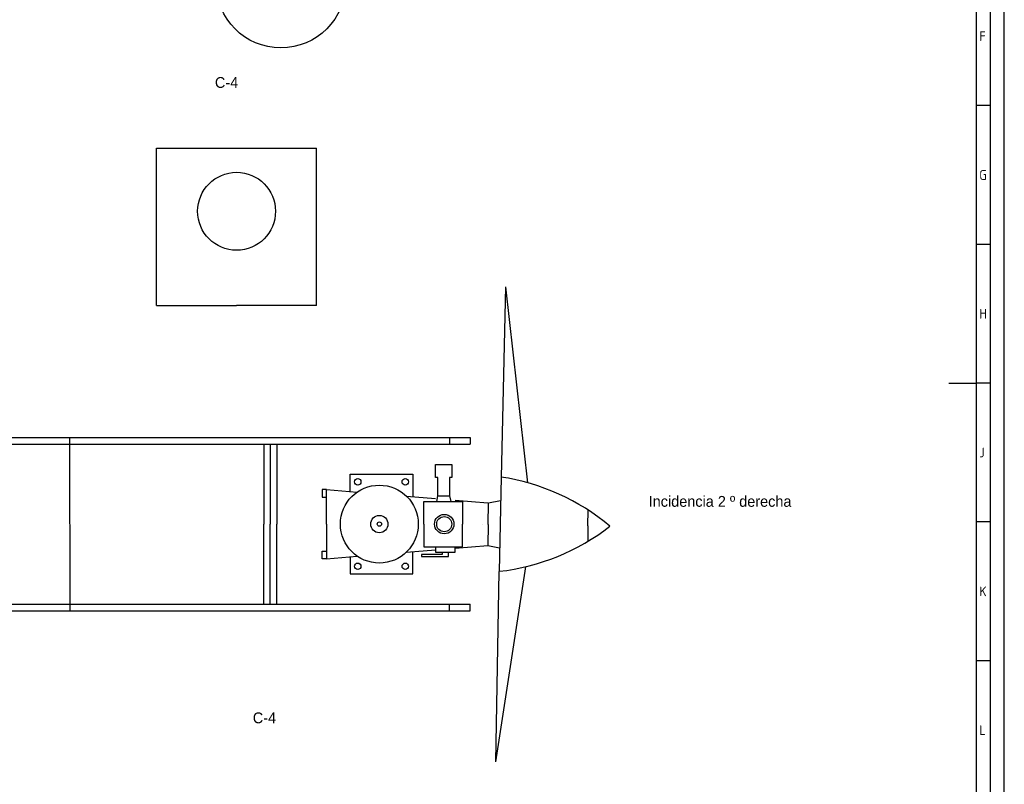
# Model space of a CAD drawing. Extents: x 808 to 1997, y 328 to 1169.
# Tile 5 of 6: x 1642 to 1997, y 604 to 880. Entities that reach past the tile are written whole.
import ezdxf
from ezdxf.enums import TextEntityAlignment as Align

# ---------------------------------------------------------------- set-up
doc = ezdxf.new("R2010")
doc.units = 0
doc.header["$MEASUREMENT"] = 0
doc.layers.get('0').update_dxf_attribs({"linetype": 'CONTINUOUS'})
for name, color, linetype in [('025', 1, 'CONTINUOUS'), ('035', 5, 'CONTINUOUS'), ('05', 6, 'CONTINUOUS'), ('07', 7, 'CONTINUOUS')]:
    doc.layers.add(name, color=color, linetype=linetype)
doc.styles.add('ISO_PROPORTIONAL', font='isocp.shx')

# ---------------------------------------------------------------- blocks, each defined once
blk = doc.blocks.new('DIN_A0_TITLE_BLOCK')
at = {"layer": '035'}
for p, q in [((1189, 0), (1189, 841)), ((1183.98, 520.5), (1178.98, 520.5)), ((1183.98, 470.5), (1179, 470.5)), ((1183.98, 420.5), (1179, 420.5)), ((1183.98, 420.5), (1179, 420.5)), ((1183.98, 370.5), (1179, 370.5)), ((1183.98, 320.5), (1179, 320.5))]:
    blk.add_line(p, q, dxfattribs=at)
blk.add_lwpolyline([(10, 10), (1179, 10), (1179, 831), (10, 831)], close=True, dxfattribs=at)
at = {"layer": '07'}
blk.add_line((1169, 420.5), (1179, 420.5), dxfattribs=at)
blk.add_lwpolyline([(5, 5), (1184, 5), (1184, 836), (5, 836)], close=True, dxfattribs=at)
at = {"layer": '025', "style": 'ISO_PROPORTIONAL'}
for tag, p in [('MAßSTAB', (1107.39, 60.81)), ('BEARBEIT.', (1057.46, 40.71)), ('NAME', (1073.72, 40.71)), ('GEPRÜFT', (1057.46, 36.46)), ('NAME', (1073.72, 36.46))]:
    blk.add_attdef(tag, p, '', height=2.5, dxfattribs=at)
at = {"layer": '035', "style": 'ISO_PROPORTIONAL'}
for s, p in [('F', (1180, 543.75)), ('G', (1180, 493.75)), ('H', (1180, 443.75)), ('J', (1180, 393.75)), ('K', (1180, 343.75)), ('L', (1180.02, 293.72))]:
    blk.add_text(s, height=3.5, dxfattribs=at).set_placement(p)
at = {"layer": '05', "style": 'ISO_PROPORTIONAL'}
for tag, p in [('BENENNUNG', (1134.59, 37.21)), ('ZEICHNUNGSNUMMER', (1128.25, 20.32))]:
    blk.add_attdef(tag, text='', height=5, dxfattribs=at).set_placement(p, align=Align.MIDDLE)

msp = doc.modelspace()

# ---------------------------------------------------------------- linework, layer by layer
at = {"color": 5}
for p, q in [((1691.23, 776.97), (1691.23, 833.59)), ((1691.23, 833.59), (1748.95, 833.59)), ((1748.95, 776.97), (1748.95, 833.59)), ((1691.23, 776.97), (1720.09, 776.97)), ((1748.95, 776.97), (1720.09, 776.97)), ((1729.89, 727.05), (1729.89, 698.19)), ((1732.23, 727.05), (1732.23, 698.19)), ((1734.57, 727.05), (1734.57, 698.19)), ((1815.48, 715.12), (1814.79, 681.17)), ((1846.8, 697.6), (1846.9, 703.24)), ((1729.89, 669.33), (1729.89, 698.19)), ((1732.23, 669.33), (1732.23, 698.19)), ((1734.57, 669.33), (1734.57, 698.19)), ((1846.8, 697.6), (1846.7, 691.96))]:
    msp.add_line(p, q, dxfattribs=at)
for p, q in [((1817.07, 783.66), (1815.48, 715.12)), ((1817.07, 783.66), (1824.95, 713.03)), ((1598.07, 729.39), (1734.57, 729.39)), ((1660.1, 666.99), (1660.01, 729.39)), ((1734.57, 729.39), (1804.33, 729.39)), ((1796.92, 729.39), (1796.92, 727.05)), ((1804.33, 729.39), (1804.33, 727.05)), ((1598.07, 727.05), (1804.33, 727.05)), ((1813.6, 612.59), (1824.34, 682.84)), ((1813.6, 612.59), (1814.79, 681.17)), ((1598.07, 669.33), (1804.33, 669.33)), ((1796.92, 666.99), (1796.92, 669.33)), ((1804.33, 666.99), (1804.33, 669.33)), ((1598.07, 666.99), (1734.57, 666.99)), ((1734.57, 666.99), (1804.33, 666.99))]:
    msp.add_line(p, q)
at = {"color": 1}
for p, q in [((1791.85, 714.96), (1791.85, 719.64)), ((1791.85, 719.64), (1797.7, 719.64)), ((1797.7, 719.64), (1797.7, 714.96)), ((1761.04, 716.13), (1783.66, 716.13)), ((1761.04, 709.96), (1761.04, 716.13)), ((1783.66, 716.13), (1783.66, 708.08)), ((1792.63, 714.96), (1791.85, 714.96)), ((1792.63, 708.33), (1792.63, 714.96)), ((1797.7, 714.96), (1796.92, 714.96)), ((1796.92, 714.96), (1796.92, 708.33)), ((1750.9, 710.67), (1750.9, 707.94)), ((1752.46, 710.67), (1750.9, 710.67)), ((1752.46, 710.67), (1763.6, 709.74)), ((1752.46, 698.19), (1752.46, 710.67)), ((1750.9, 707.94), (1752.46, 707.94)), ((1781.35, 708.27), (1791.85, 707.4)), ((1792.24, 706.38), (1792.63, 708.33)), ((1792.63, 708.33), (1796.92, 708.33)), ((1796.92, 708.33), (1797.31, 706.38)), ((1798.87, 706.82), (1810.67, 705.84)), ((1810.94, 705.8), (1815.24, 706.65)), ((1787.56, 698.19), (1787.56, 706.38)), ((1787.56, 706.38), (1801.6, 706.38)), ((1801.6, 706.38), (1801.6, 698.19)), ((1752.46, 698.19), (1752.46, 685.71)), ((1787.56, 698.19), (1787.56, 690)), ((1801.6, 690), (1801.6, 698.19)), ((1781.35, 688.11), (1791.85, 688.98)), ((1787.56, 690), (1801.6, 690)), ((1791.85, 690), (1791.85, 688.05)), ((1798.87, 689.56), (1810.67, 690.54)), ((1798.87, 688.05), (1798.87, 690)), ((1810.67, 690.54), (1814.94, 689.66)), ((1750.9, 685.71), (1750.9, 688.44)), ((1750.9, 688.44), (1752.46, 688.44)), ((1752.46, 685.71), (1750.9, 685.71)), ((1752.46, 685.71), (1763.6, 686.63)), ((1761.04, 686.42), (1761.04, 680.25)), ((1783.66, 680.25), (1783.66, 688.3)), ((1794.19, 687.27), (1786.78, 687.27)), ((1786.78, 687.27), (1786.78, 686.49)), ((1786.78, 686.49), (1796.53, 686.49)), ((1791.85, 688.05), (1798.87, 688.05)), ((1794.19, 688.05), (1794.19, 687.27)), ((1796.53, 686.49), (1796.53, 688.05)), ((1761.04, 680.25), (1783.66, 680.25))]:
    msp.add_line(p, q, dxfattribs=at)
msp.add_lwpolyline([(817.9, 338.47), (1799.7, 338.47), (1799.7, 393.72), (1986.9, 393.72), (1986.9, 1159.47), (817.9, 1159.47)], close=True)
at = {"color": 1, "linetype": 'Continuous'}
for points in [[(1810.8, 698.04), (1810.94, 705.8)], [(1810.8, 698.04), (1810.67, 690.54)]]:
    msp.add_lwpolyline(points, dxfattribs=at)
at = {"color": 7, "linetype": 'Continuous'}
msp.add_lwpolyline([(1808.81, 698.09), (1808.81, 698.09)], dxfattribs=at)
msp.add_lwpolyline([(1808.81, 698.09), (1808.81, 698.09)], dxfattribs=at)
msp.add_circle((1736.08, 893.19), 23.4)
at = {"color": 5}
msp.add_circle((1720.09, 810.9), 14.04, dxfattribs=at)
at = {"color": 1}
for centre, radius in [((1763.77, 713.4), 1.17), ((1780.93, 713.4), 1.17), ((1771.57, 698.19), 14.04), ((1771.57, 698.19), 3.12), ((1794.97, 698.19), 3.51), ((1794.97, 698.19), 2.73), ((1771.57, 698.19), 0.78), ((1763.77, 682.98), 1.17), ((1780.93, 682.98), 1.17)]:
    msp.add_circle(centre, radius, dxfattribs=at)
at = {"color": 5}
for centre, start, end in [((1803.69, 636.5), 50.0641, 81.5387), ((1805.85, 760.17), 276.4613, 307.9359)]:
    msp.add_arc(centre, 79.5, start, end, dxfattribs=at)

# ---------------------------------------------------------------- block references
msp.add_blockref('DIN_A0_TITLE_BLOCK', (807.9, 328.47))

# ---------------------------------------------------------------- texts
at = {"color": 1}
for p in [(1712.29, 855.36), (1725.94, 626.43)]:
    msp.add_text('C-4', height=3.9, dxfattribs=at).set_placement(p)
msp.add_text('Incidencia 2 º derecha', height=3.9).set_placement((1868.68, 704.43))

doc.saveas('drawing.dxf')
